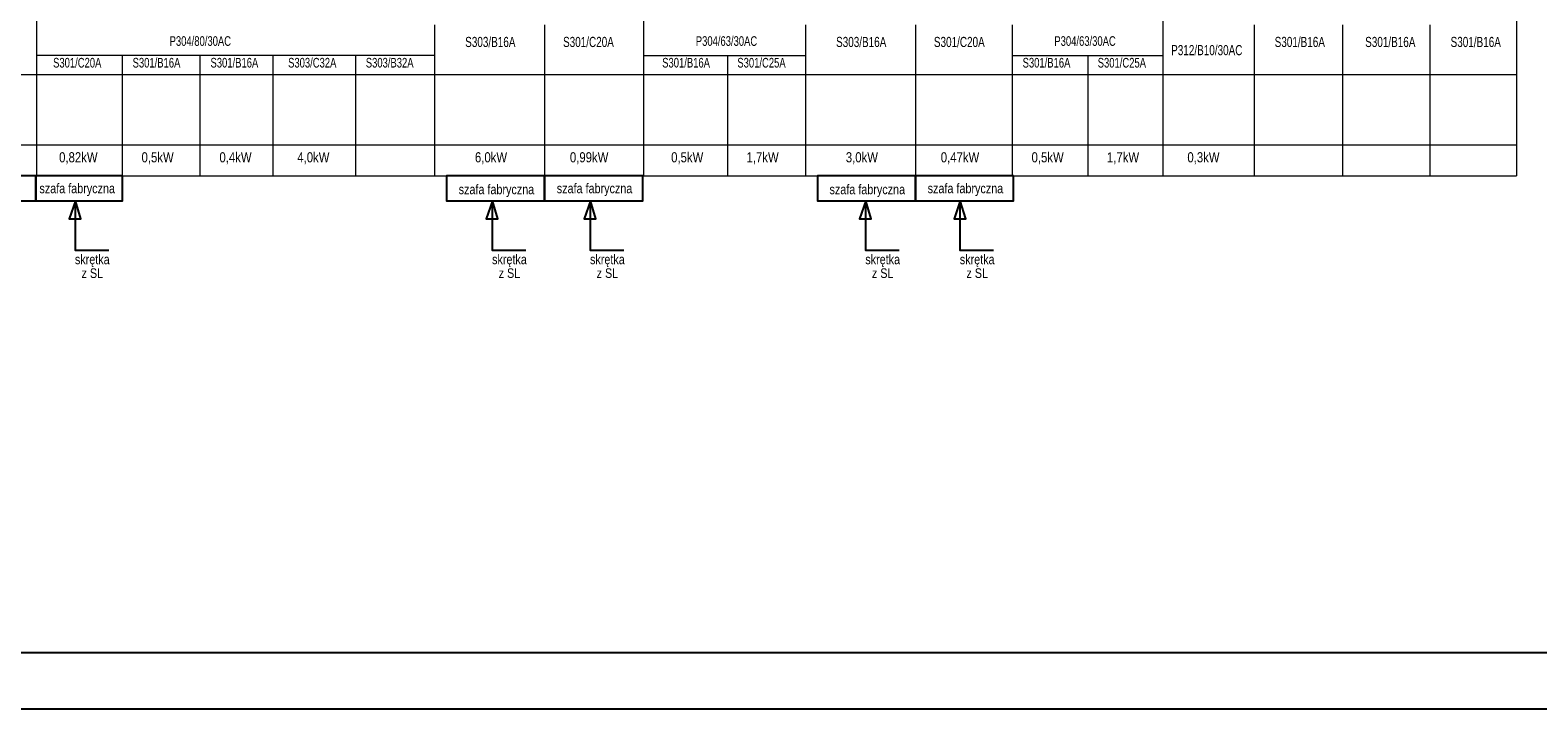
# Model space of a CAD drawing. Header units: millimetres. Extents: x 1218355 to 1284960, y -95511 to 4057.
# Tile 7 of 19: x 1274161 to 1276831, y -92900 to -91697. Entities that reach past the tile are written whole.
import ezdxf
from ezdxf.enums import TextEntityAlignment as Align

# ---------------------------------------------------------------- set-up
doc = ezdxf.new("R2010")
doc.units = ezdxf.units.MM
doc.layers.add('1', color=7, linetype='Continuous', lineweight=0)
doc.layers.add('ELEK OPIS', color=140, linetype='Continuous')
doc.layers.add('ELEK OPISY', color=140, linetype='Continuous')
doc.styles.add('Arial', font='arial.ttf', dxfattribs={"height": 300})

msp = doc.modelspace()

# ---------------------------------------------------------------- linework, layer by layer
at = {"elevation": -662.14}
msp.add_lwpolyline([(1267241.49, -92900.44), (1281241.49, -92900.44), (1281241.49, -89930.44), (1267241.49, -89930.44)], close=True, dxfattribs=at)
at = {"layer": '1', "color": 5, "linetype": 'Continuous'}
for p, q in [((1274171.71, -91436.59, 21.99), (1274171.69, -91955.92, 21.99)), ((1275246.88, -91436.59, 21.99), (1275246.87, -91955.92, 21.99)), ((1276166.82, -91436.41), (1276166.82, -91955.75)), ((1276793.41, -91436.59, 21.99), (1276793.39, -91955.92, 21.99)), ((1274877.12, -91687.81, -87.95), (1274877.12, -91955.75, -87.95)), ((1275071.94, -91687.82, 21.99), (1275071.93, -91955.92, 21.99)), ((1275534.02, -91687.81, -87.95), (1275534.02, -91955.75, -87.95)), ((1275728.83, -91687.82, 21.99), (1275728.83, -91955.92, 21.99)), ((1275900.14, -91687.78), (1275900.14, -91955.75)), ((1276328.8, -91687.78), (1276328.8, -91955.75)), ((1276485.01, -91687.78), (1276485.01, -91955.75)), ((1276639.61, -91687.78), (1276639.61, -91955.75)), ((1274877.12, -91742.19, -87.95), (1274171.7, -91742.19)), ((1274323.69, -91742.19), (1274323.69, -91955.75)), ((1274461.11, -91742.19), (1274461.11, -91955.75)), ((1274590.81, -91742.19), (1274590.81, -91955.75)), ((1274736.97, -91742.19), (1274736.97, -91955.75)), ((1275246.87, -91742.19, -87.95), (1275534.02, -91742.19, -87.95)), ((1275395.68, -91742.19), (1275395.68, -91955.75)), ((1275900.14, -91742.19, -87.95), (1276166.82, -91742.19, -87.95)), ((1276034.08, -91742.19), (1276034.08, -91955.75)), ((1268920.17, -91776.04), (1276793.39, -91776.3)), ((1268951.27, -91900.49), (1276793.39, -91900.8)), ((1268617.92, -91956.14), (1276793.39, -91955.88))]:
    msp.add_line(p, q, dxfattribs=at)
at = {"layer": 'ELEK OPIS', "elevation": -662.14}
msp.add_lwpolyline([(1267421.49, -92800.44), (1281141.49, -92800.44), (1281141.49, -90030.44), (1267421.49, -90030.44)], close=True, dxfattribs=at)
at = {"layer": 'ELEK OPISY', "elevation": 21.99}
for points in [[(1274170.56, -91955.92), (1273996.75, -91955.92), (1273996.75, -92000.12), (1274170.56, -92000.12)], [(1274323.99, -91955.92), (1274170.56, -91955.92), (1274170.56, -92000.12), (1274323.99, -92000.12)], [(1275071.93, -91955.92), (1274898.12, -91955.92), (1274898.12, -92000.12), (1275071.93, -92000.12)], [(1275245.74, -91955.92), (1275071.93, -91955.92), (1275071.93, -92000.12), (1275245.74, -92000.12)], [(1275728.83, -91955.92), (1275555.02, -91955.92), (1275555.02, -92000.12), (1275728.83, -92000.12)], [(1275902.63, -91955.92), (1275728.83, -91955.92), (1275728.83, -92000.12), (1275902.63, -92000.12)]]:
    msp.add_lwpolyline(points, close=True, dxfattribs=at)
at = {"layer": 'ELEK OPISY'}
for points in [[(1274299.81, -92087.9), (1274240.82, -92087.9), (1274240.82, -92000.12), (1274229.78, -92032.12), (1274250.46, -92032.12), (1274240.82, -92000.12)], [(1275038.66, -92087.9), (1274979.68, -92087.9), (1274979.68, -92000.12), (1274968.64, -92032.12), (1274989.32, -92032.12), (1274979.68, -92000.12)], [(1275212.15, -92087.9), (1275153.16, -92087.9), (1275153.16, -92000.12), (1275142.12, -92032.12), (1275162.8, -92032.12), (1275153.16, -92000.12)], [(1275699.77, -92087.9), (1275640.78, -92087.9), (1275640.78, -92000.12), (1275629.74, -92032.12), (1275650.42, -92032.12), (1275640.78, -92000.12)], [(1275867.19, -92087.9), (1275808.21, -92087.9), (1275808.21, -92000.12), (1275797.17, -92032.12), (1275817.85, -92032.12), (1275808.21, -92000.12)]]:
    msp.add_lwpolyline(points, dxfattribs=at)

# ---------------------------------------------------------------- texts
at = {"layer": 'ELEK OPIS', "linetype": 'Continuous', "style": 'Arial'}
for s, height, width, p in [('P304/80/30AC', 17.1, 0.7, (1274462.11, -91725.3)), ('S303/B16A', 18, 0.7, (1274975.78, -91727.38, -51.56)), ('S301/C20A', 18, 0.7, (1275149.58, -91727.38, -51.56)), ('P304/63/30AC', 17.1, 0.7, (1275394.08, -91725.3)), ('S303/B16A', 18, 0.7, (1275632.68, -91727.38, -51.56)), ('S301/C20A', 18, 0.7, (1275806.48, -91727.38, -51.56)), ('P304/63/30AC', 17.1, 0.7, (1276029.21, -91725.3)), ('P312/B10/30AC', 18, 0.7, (1276244.81, -91741.87, -87.95)), ('S301/B16A', 18, 0.7, (1276409.58, -91727.38, -51.56)), ('S301/B16A', 18, 0.7, (1276569.85, -91727.38, -51.56)), ('S301/B16A', 18, 0.7, (1276721.2, -91727.38, -51.56)), ('S301/C20A', 17.1, 0.7, (1274244.07, -91763.72)), ('S301/B16A', 17.1, 0.7, (1274384.48, -91763.72)), ('S301/B16A', 17.1, 0.7, (1274522.44, -91763.72)), ('S303/C32A', 17.1, 0.7, (1274660.33, -91763.72)), ('S303/B32A', 17.1, 0.7, (1274797.5, -91763.72, -87.95)), ('S301/B16A', 17.1, 0.7, (1275322.52, -91763.72)), ('S301/C25A', 17.1, 0.7, (1275456.07, -91763.72)), ('S301/B16A', 17.1, 0.7, (1275960.92, -91763.72)), ('S301/C25A', 17.1, 0.7, (1276094.36, -91763.75, 87.95)), ('0,82kW', 18, 0.8, (1274246.08, -91931.79, -51.56)), ('0,5kW', 18, 0.8, (1274386.49, -91931.79, -51.56)), ('0,4kW', 18, 0.8, (1274524.45, -91931.79, -51.56)), ('4,0kW', 18, 0.8, (1274662.34, -91931.79, -51.56)), ('6,0kW', 18, 0.8, (1274977.01, -91931.79, -51.56)), ('0,99kW', 18, 0.8, (1275150.82, -91931.79, -51.56)), ('0,5kW', 18, 0.8, (1275324.53, -91931.79, -51.56)), ('1,7kW', 18, 0.8, (1275458.07, -91931.79, -51.56)), ('3,0kW', 18, 0.8, (1275633.91, -91931.79, -51.56)), ('0,47kW', 18, 0.8, (1275807.71, -91931.79, -51.56)), ('0,5kW', 18, 0.8, (1275962.93, -91931.79, -51.56)), ('1,7kW', 18, 0.8, (1276096.48, -91931.79, -51.56)), ('0,3kW', 18, 0.8, (1276238.93, -91931.79, -51.56)), ('szafa fabryczna', 17.1, 0.8, (1274244.05, -91986.48, -51.56)), ('szafa fabryczna', 17.1, 0.8, (1274986.59, -91988.27, -51.56)), ('szafa fabryczna', 17.1, 0.8, (1275160.4, -91986.48, -51.56)), ('szafa fabryczna', 17.1, 0.8, (1275643.49, -91988.27, -51.56)), ('szafa fabryczna', 17.1, 0.8, (1275817.3, -91986.48, -51.56)), ('skrętka', 17.1, 0.8, (1274270.78, -92112.33)), ('skrętka', 17.1, 0.8, (1275009.64, -92112.33)), ('skrętka', 17.1, 0.8, (1275183.13, -92112.33)), ('skrętka', 17.1, 0.8, (1275670.74, -92112.33)), ('skrętka', 17.1, 0.8, (1275838.17, -92112.33)), ('z SL', 17.1, 0.8, (1274270.78, -92136.67)), ('z SL', 17.1, 0.8, (1275009.64, -92136.67)), ('z SL', 17.1, 0.8, (1275183.13, -92136.67)), ('z SL', 17.1, 0.8, (1275670.74, -92136.67)), ('z SL', 17.1, 0.8, (1275838.17, -92136.67))]:
    msp.add_text(s, height=height, dxfattribs=dict(at, width=width)).set_placement(p, align=Align.CENTER)

doc.saveas('drawing.dxf')
